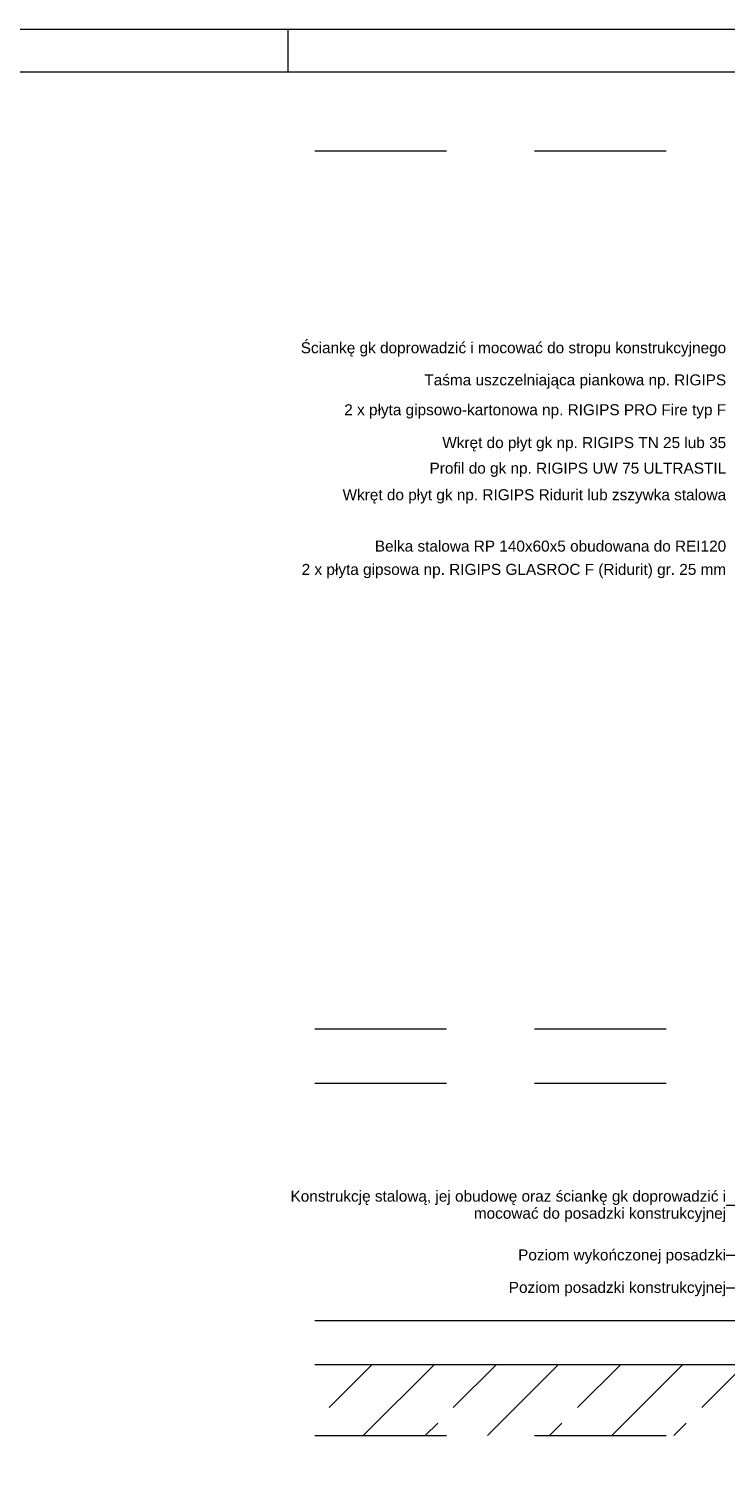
# Paper-space layout 'AD-01 DETAL MONTAŻU BRAMY' of a CAD drawing. Header units: millimetres. Extents: x 0 to 420, y 0 to 297.
# Tile 10 of 16: x 211 to 290, y 131 to 297. Entities that reach past the tile are written whole.
import ezdxf
from ezdxf.xclip import XClip

# ---------------------------------------------------------------- set-up
doc = ezdxf.new("R2010")
doc.units = ezdxf.units.MM
doc.header["$MEASUREMENT"] = 0
doc.header["$XCLIPFRAME"] = 0
doc.linetypes.add('LINIE_3', pattern=[25, 15, -10])
for name, color, linetype, lineweight in [('0_Nr_pióra__1', 7, 'Continuous', 20), ('A_Arkusz_Nr_pióra__1', 7, 'Continuous', 20), ('A_ppoż_Nr_pióra__1', 7, 'Continuous', 20), ('A_stolarka_Nr_pióra__1', 7, 'Continuous', 20), ('A_strop_Nr_pióra__1', 7, 'Continuous', 20), ('A_wymiary_Nr_pióra__1', 7, 'Continuous', 20), ('A_wymiary_Nr_pióra__2', 8, 'Continuous', 13), ('A_ściany proj_Nr_pióra__2', 8, 'Continuous', 13)]:
    doc.layers.add(name, color=color, linetype=linetype, lineweight=lineweight)
for name, color, linetype, lineweight, true_color in [('0_Nr_pióra__170', 7, 'Continuous', 5, 0x1c1c1c), ('0_Nr_pióra__7', 7, 'Continuous', 18, 0x171717), ('A_Arkusz_Nr_pióra__237', 7, 'Continuous', 5, 0x343434)]:
    doc.layers.add(name, color=color, linetype=linetype, lineweight=lineweight, true_color=true_color)
doc.layers.add('A_podrys', color=7, linetype='Continuous')
doc.layers.add('A_ściany proj', color=7, linetype='Continuous')
doc.styles.add('STYL_AUTOMATYCZNY_1', font='arial.ttf')
doc.styles.add('STYL_AUTOMATYCZNY_2', font='ARIALN.TTF')

# ---------------------------------------------------------------- blocks, each defined once
blk = doc.blocks.new('Rysunek_3_3', base_point=(-17238.56, -4224.65))
at = {"layer": 'A_strop_Nr_pióra__1', "color": 7, "linetype": 'LINIE_3', "lineweight": 20}
for p, q in [((243.04, 283.14), (349.16, 283.14)), ((243.04, 183.14), (349.16, 183.14))]:
    blk.add_line(p, q, dxfattribs=at)
at = {"layer": '0_Nr_pióra__1', "color": 7, "linetype": 'Continuous', "lineweight": 20, "char_height": 1.25, "attachment_point": 6, "style": 'STYL_AUTOMATYCZNY_1'}
for s, insert in [('\\A1;{\\pqr;\\fArial|b0|i0|c238|p0;\\W1.000000;Ściankę gk doprowadzić i mocować do stropu konstrukcyjnego}', (289.87, 260.52)), ('\\A1;{\\pqr;\\fArial|b0|i0|c238|p0;\\W1.000000;Taśma uszczelniająca piankowa np. RIGIPS}', (289.87, 256.86)), ('\\A1;{\\pqr;\\fArial|b0|i0|c238|p0;\\W1.000000;Taśma uszczelniająca piankowa np. RIGIPS}', (289.87, 256.86)), ('\\A1;{\\pqr;\\fArial|b0|i0|c238|p0;\\W1.000000;2 x płyta gipsowo-kartonowa np. RIGIPS PRO Fire typ F}', (289.87, 253.46)), ('\\A1;{\\pqr;\\fArial|b0|i0|c238|p0;\\W1.000000;Wkręt do płyt gk np. RIGIPS TN 25 lub 35}', (289.87, 249.72)), ('\\A1;{\\pqr;\\fArial|b0|i0|c238|p0;\\W1.000000;Profil do gk np. RIGIPS UW 75 ULTRASTIL}', (289.87, 246.81)), ('\\A1;{\\pqr;\\fArial|b0|i0|c238|p0;\\W1.000000;Wkręt do płyt gk np. RIGIPS Ridurit lub zszywka stalowa}', (289.87, 243.78)), ('\\A1;{\\pqr;\\fArial|b0|i0|c238|p0;\\W1.000000;Belka stalowa RP 140x60x5 obudowana do REI120}', (289.87, 238.11)), ('\\A1;{\\pqr;\\fArial|b0|i0|c238|p0;\\W1.000000;2 x płyta gipsowa np. RIGIPS GLASROC F (Ridurit) gr. 25 mm}', (289.87, 235.28))]:
    blk.add_mtext(s, dxfattribs=dict(at, insert=insert))
blk = doc.blocks.new('Rysunek_4_4', base_point=(-17238.56, -4070.82))
at = {"layer": 'A_ściany proj', "linetype": 'Continuous', "lineweight": 13}
h = blk.add_hatch(dxfattribs=at)
h.set_pattern_fill('beton_zbrojony_0004', color=8, style=0, pattern_type=2)
h.set_pattern_definition([(45, (-17238.564, -4070.821), (-7.071068, 7.071068), []), (45, (-17242.099, -4067.285), (-7.071068, 7.071068), [7.5, -2.5])])
h.paths.add_polyline_path([(243.04, 136.83), (349.16, 136.83), (349.16, 144.93), (243.04, 144.93)])
at = {"layer": '0_Nr_pióra__170', "color": 250, "linetype": 'Continuous', "lineweight": 5, "true_color": 0x1c1c1c}
for p, q in [((291.77, 163.04), (289.87, 163.04)), ((300.18, 148.89), (291.77, 163.04)), ((293.21, 157.32), (289.87, 157.32)), ((293.21, 150.86), (293.21, 157.32)), ((291.77, 153.62), (289.87, 153.62)), ((291.77, 145.86), (291.77, 153.62))]:
    blk.add_line(p, q, dxfattribs=at)
at = {"layer": '0_Nr_pióra__7', "color": 250, "linetype": 'Continuous', "lineweight": 18, "true_color": 0x171717}
for p, q in [((292.96, 150.86), (293.46, 150.86)), ((293.21, 149.93), (292.96, 150.86)), ((293.21, 149.93), (293.46, 150.86)), ((299.97, 148.76), (300.4, 149.02)), ((300.66, 148.09), (300.4, 149.02)), ((300.66, 148.09), (299.97, 148.76)), ((291.52, 145.86), (292.02, 145.86)), ((291.77, 144.93), (291.52, 145.86)), ((291.77, 144.93), (292.02, 145.86))]:
    blk.add_line(p, q, dxfattribs=at)
at = {"layer": 'A_stolarka_Nr_pióra__1', "color": 7, "linetype": 'Continuous', "lineweight": 20}
for p, q in [((311.66, 149.93), (311.66, 179.55)), ((313.16, 149.93), (313.16, 179.55)), ((318.16, 149.93), (318.16, 179.55)), ((319.66, 149.93), (319.66, 179.55))]:
    blk.add_line(p, q, dxfattribs=at)
at = {"layer": 'A_strop_Nr_pióra__1', "color": 7, "linetype": 'LINIE_3', "lineweight": 20}
for p, q in [((243.04, 176.96), (349.16, 176.96)), ((243.04, 136.83), (349.16, 136.83))]:
    blk.add_line(p, q, dxfattribs=at)
at = {"layer": 'A_strop_Nr_pióra__1', "color": 7, "linetype": 'Continuous', "lineweight": 20}
for p, q in [((243.04, 149.93), (349.16, 149.93)), ((243.04, 144.93), (349.16, 144.93))]:
    blk.add_line(p, q, dxfattribs=at)
at = {"layer": 'A_wymiary_Nr_pióra__1', "color": 7, "linetype": 'Continuous', "lineweight": 20}
blk.add_line((355.96, 150.29), (357.21, 149.57), dxfattribs=at)
at = {"layer": 'A_wymiary_Nr_pióra__2', "color": 8, "linetype": 'Continuous', "lineweight": 13}
for p, q in [((356.59, 149.93), (356.59, 179.55)), ((357.52, 149.93), (355.65, 149.93)), ((356.59, 149.32), (356.59, 149.93))]:
    blk.add_line(p, q, dxfattribs=at)
at = {"layer": 'A_ściany proj_Nr_pióra__2', "color": 8, "linetype": 'Continuous', "lineweight": 13, "flags": 128}
blk.add_lwpolyline([(295.66, 179.55), (295.66, 149.93)], dxfattribs=at)
at = {"layer": '0_Nr_pióra__1', "color": 7, "linetype": 'Continuous', "lineweight": 20, "insert": (289.87, 162.93), "char_height": 1.25, "width": 50.5024, "attachment_point": 6, "line_spacing_factor": 0.934789, "style": 'STYL_AUTOMATYCZNY_1'}
blk.add_mtext('\\A1;{\\pqr;\\fArial|b0|i0|c238|p0;\\W1.000000;Konstrukcję stalową, jej obudowę oraz ściankę gk doprowadzić i mocować do posadzki konstrukcyjnej}', dxfattribs=at)
at = {"layer": '0_Nr_pióra__1', "color": 7, "linetype": 'Continuous', "lineweight": 20, "char_height": 1.25, "attachment_point": 6, "style": 'STYL_AUTOMATYCZNY_1'}
for s, insert in [('\\A1;{\\pqr;\\fArial|b0|i0|c238|p0;\\W1.000000;Poziom wykończonej posadzki}', (289.87, 157.21)), ('\\A1;{\\pqr;\\fArial|b0|i0|c238|p0;\\W1.000000;Poziom posadzki konstrukcyjnej}', (289.87, 153.51))]:
    blk.add_mtext(s, dxfattribs=dict(at, insert=insert))
at = {"layer": 'A_ppoż_Nr_pióra__1', "color": 7, "linetype": 'Continuous', "lineweight": 20, "insert": (349.16, 135.44), "char_height": 2, "attachment_point": 6, "style": 'STYL_AUTOMATYCZNY_2'}
blk.add_mtext('\\A1;{\\pqr;\\fArial Narrow|b0|i0|c238|p0;\\W1.000000;PRZEKRÓJ 1-1}', dxfattribs=at)

psp = doc.layouts.new('AD-01 DETAL MONTAŻU BRAMY')

# ---------------------------------------------------------------- linework, layer by layer
at = {"layer": 'A_Arkusz_Nr_pióra__1', "color": 7, "linetype": 'Continuous', "lineweight": 20}
psp.add_line((415.1, 292.1), (29.9, 292.1), dxfattribs=at)
at = {"layer": 'A_Arkusz_Nr_pióra__1', "color": 7, "linetype": 'Continuous', "lineweight": 20, "flags": 128}
psp.add_lwpolyline([(0, 297), (420, 297), (420, 0), (0, 0)], close=True, dxfattribs=at)
at = {"layer": 'A_Arkusz_Nr_pióra__237', "color": 250, "linetype": 'Continuous', "lineweight": 5, "true_color": 0x343434}
psp.add_line((240, 292.1), (240, 297), dxfattribs=at)

# ---------------------------------------------------------------- block references
at = {"layer": 'A_podrys', "color": 37, "linetype": 'Continuous', "lineweight": 5, "true_color": 0x656532}
ref = psp.add_blockref('Rysunek_3_3', (-17238.56, -4224.65), dxfattribs=at)
XClip(ref).set_block_clipping_path([(239.3647330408, 179.5454022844), (411.767983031, 287.681131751)])
ref = psp.add_blockref('Rysunek_4_4', (-17238.56, -4070.82), dxfattribs=at)
XClip(ref).set_block_clipping_path([(239.3647330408, 133.5234346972), (411.767983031, 179.5454022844)])

doc.saveas('drawing.dxf')
